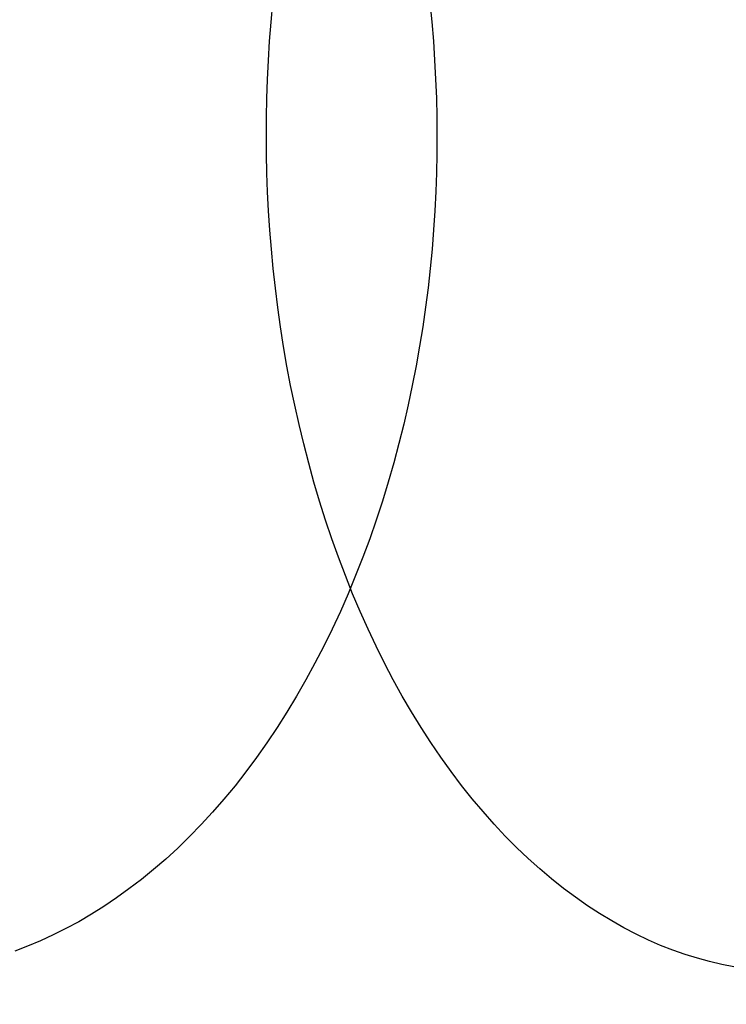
# Model space of a CAD drawing. Header units: millimetres. Extents: x -2852 to 102, y -106 to 97.
# Tile 136 of 256: x -2494.63 to -2488.72, y -12.19 to -3.96. Entities that reach past the tile are written whole.
import ezdxf

# ---------------------------------------------------------------- set-up
doc = ezdxf.new("R2010")
doc.units = ezdxf.units.MM
doc.header["$MEASUREMENT"] = 0
doc.layers.add('Predefinito', color=5, linetype='Continuous')

msp = doc.modelspace()

# ---------------------------------------------------------------- linework, layer by layer
at = {"layer": 'Predefinito', "extrusion": (-0.001366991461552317, 0.9999990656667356, 0)}
msp.add_lwpolyline([(1893.351324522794, 1025.42292373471), (1943.995638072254, 932.9039963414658), (1961.195860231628, 903.3342027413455), (1978.993972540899, 874.0949544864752), (1998.616769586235, 843.5455550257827), (2019.57383825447, 812.9372917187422), (2030.542156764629, 797.7648246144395), (2041.807183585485, 782.7956663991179), (2053.362682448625, 768.0910785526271), (2065.262349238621, 753.6442822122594), (2077.378819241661, 739.6632572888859), (2089.887840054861, 726.0076633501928), (2102.541407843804, 713.0045566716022), (2109.031955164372, 706.653154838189), (2115.637419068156, 700.4117466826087), (2122.164949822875, 694.4647839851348), (2128.809624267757, 688.6383311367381), (2135.576121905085, 682.9420587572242), (2142.469122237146, 677.385637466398), (2149.247856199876, 672.1639067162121), (2156.152456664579, 667.0940738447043), (2163.186477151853, 662.1888820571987), (2170.353255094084, 657.4618598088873), (2177.385123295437, 653.090251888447), (2184.545983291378, 648.9110545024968), (2191.838042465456, 644.9391512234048), (2199.261258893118, 641.1914949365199), (2206.558744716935, 637.7994573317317), (2213.976013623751, 634.6499397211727), (2217.728858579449, 633.1713967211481), (2221.510611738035, 631.7599396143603), (2225.320770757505, 630.4178294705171), (2229.158833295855, 629.1473273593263), (2233.492784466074, 627.8109071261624), (2237.855495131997, 626.5693829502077), (2242.242043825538, 625.4243394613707), (2246.65050374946, 624.3753822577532), (2250.820668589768, 623.4747271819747), (2255.007433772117, 622.6581809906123), (2259.208897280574, 621.9254063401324), (2263.422687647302, 621.2759436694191), (2267.618848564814, 620.7126819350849), (2271.823276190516, 620.2303412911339), (2276.03452739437, 619.8281001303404), (2280.25115904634, 619.5051368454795), (2284.471709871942, 619.2606014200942), (2288.694646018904, 619.0935302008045), (2292.918415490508, 619.0029311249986), (2297.141466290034, 618.9878121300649), (2305.55707747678, 619.1790170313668), (2313.954794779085, 619.6579889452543), (2322.325882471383, 620.4160973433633), (2330.66210220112, 621.4445185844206), (2338.947760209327, 622.733170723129), (2347.184703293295, 624.2748402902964), (2355.367115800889, 626.0616068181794), (2363.489182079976, 628.0855498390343), (2371.510279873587, 630.3286765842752), (2379.462038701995, 632.7929579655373), (2387.340598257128, 635.4722975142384), (2395.141678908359, 638.3606017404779), (2402.771482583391, 641.4149501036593), (2410.318012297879, 644.6638726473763), (2417.777958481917, 648.1037776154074), (2425.148011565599, 651.731073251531), (2432.266807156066, 655.457280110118), (2439.29190530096, 659.3574054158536), (2446.218870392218, 663.4296977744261), (2453.043600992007, 667.6731772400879), (2459.336958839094, 671.8008511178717), (2465.532588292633, 676.0781928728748), (2471.625899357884, 680.5058177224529), (2477.611476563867, 685.0847145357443), (2485.196021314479, 691.2439231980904), (2492.572953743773, 697.6527941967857), (2496.48016059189, 701.227419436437), (2500.322119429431, 704.8714970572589), (2504.097656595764, 708.5832848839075), (2507.805818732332, 712.3606644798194), (2514.889817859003, 719.9615224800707), (2521.70957167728, 727.7888870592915), (2528.210201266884, 735.7512486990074), (2534.459556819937, 743.8977345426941), (2540.461105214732, 752.2003302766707), (2546.233647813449, 760.6471974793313), (2551.824459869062, 769.2712208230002), (2557.213527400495, 778.000570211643), (2562.522258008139, 786.9957281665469), (2567.663563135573, 796.0696525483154), (2577.52678111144, 814.3908881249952), (2632.82336339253, 924.5810875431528), (2644.451836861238, 945.9817918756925), (2657.017906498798, 967.7557466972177), (2680.503230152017, 1005.603319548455), (2683.726436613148, 1011.103481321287), (2686.673477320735, 1016.485880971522), (2687.995116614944, 1019.075738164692), (2689.268848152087, 1021.731139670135), (2690.354444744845, 1024.168534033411), (2690.874860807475, 1025.41657920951), (2691.377838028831, 1026.687096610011)], dxfattribs=at)
msp.add_lwpolyline([(1893.351324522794, 1025.42292373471), (1943.995638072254, 932.9039963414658), (1961.195860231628, 903.3342027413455), (1978.993972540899, 874.0949544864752), (1998.616769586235, 843.5455550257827), (2019.57383825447, 812.9372917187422), (2030.542156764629, 797.7648246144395), (2041.807183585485, 782.7956663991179), (2053.362682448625, 768.0910785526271), (2065.262349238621, 753.6442822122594), (2077.378819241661, 739.6632572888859), (2089.887840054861, 726.0076633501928), (2102.541407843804, 713.0045566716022), (2109.031955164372, 706.653154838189), (2115.637419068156, 700.4117466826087), (2122.164949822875, 694.4647839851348), (2128.809624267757, 688.6383311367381), (2135.576121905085, 682.9420587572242), (2142.469122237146, 677.385637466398), (2149.247856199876, 672.1639067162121), (2156.152456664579, 667.0940738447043), (2163.186477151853, 662.1888820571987), (2170.353255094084, 657.4618598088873), (2177.385123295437, 653.090251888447), (2184.545983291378, 648.9110545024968), (2191.838042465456, 644.9391512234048), (2199.261258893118, 641.1914949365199), (2206.558744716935, 637.7994573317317), (2213.976013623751, 634.6499397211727), (2217.728858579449, 633.1713967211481), (2221.510611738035, 631.7599396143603), (2225.320770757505, 630.4178294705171), (2229.158833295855, 629.1473273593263), (2233.492784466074, 627.8109071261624), (2237.855495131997, 626.5693829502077), (2242.242043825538, 625.4243394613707), (2246.65050374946, 624.3753822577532), (2250.820668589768, 623.4747271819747), (2255.007433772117, 622.6581809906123), (2259.208897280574, 621.9254063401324), (2263.422687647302, 621.2759436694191), (2267.618848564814, 620.7126819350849), (2271.823276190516, 620.2303412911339), (2276.03452739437, 619.8281001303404), (2280.25115904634, 619.5051368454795), (2284.471709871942, 619.2606014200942), (2288.694646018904, 619.0935302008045), (2292.918415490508, 619.0029311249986), (2297.141466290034, 618.9878121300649), (2305.55707747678, 619.1790170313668), (2313.954794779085, 619.6579889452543), (2322.325882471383, 620.4160973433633), (2330.66210220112, 621.4445185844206), (2338.947760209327, 622.733170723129), (2347.184703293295, 624.2748402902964), (2355.367115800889, 626.0616068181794), (2363.489182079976, 628.0855498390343), (2371.510279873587, 630.3286765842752), (2379.462038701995, 632.7929579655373), (2387.340598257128, 635.4722975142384), (2395.141678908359, 638.3606017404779), (2402.771482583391, 641.4149501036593), (2410.318012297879, 644.6638726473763), (2417.777958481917, 648.1037776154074), (2425.148011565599, 651.731073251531), (2432.266807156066, 655.457280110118), (2439.29190530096, 659.3574054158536), (2446.218870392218, 663.4296977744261), (2453.043600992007, 667.6731772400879), (2459.336958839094, 671.8008511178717), (2465.532588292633, 676.0781928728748), (2471.625899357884, 680.5058177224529), (2477.611476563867, 685.0847145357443), (2485.196021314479, 691.2439231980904), (2492.572953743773, 697.6527941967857), (2496.48016059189, 701.227419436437), (2500.322119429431, 704.8714970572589), (2504.097656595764, 708.5832848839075), (2507.805818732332, 712.3606644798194), (2514.889817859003, 719.9615224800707), (2521.70957167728, 727.7888870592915), (2528.210201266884, 735.7512486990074), (2534.459556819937, 743.8977345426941), (2540.461105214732, 752.2003302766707), (2546.233647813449, 760.6471974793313), (2551.824459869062, 769.2712208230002), (2557.213527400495, 778.000570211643), (2562.522258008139, 786.9957281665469), (2567.663563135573, 796.0696525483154), (2577.52678111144, 814.3908881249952), (2632.82336339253, 924.5810875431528), (2644.451836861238, 945.9817918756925), (2657.017906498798, 967.7557466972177), (2680.503230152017, 1005.603319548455), (2683.726436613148, 1011.103481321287), (2686.673477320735, 1016.485880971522), (2687.995116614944, 1019.075738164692), (2689.268848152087, 1021.731139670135), (2690.354444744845, 1024.168534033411), (2690.874860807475, 1025.41657920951), (2691.377838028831, 1026.687096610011)], dxfattribs=at)
at = {"layer": 'Predefinito', "extrusion": (-0.001366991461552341, 0.9999990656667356, 0)}
msp.add_lwpolyline([(2685.093597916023, 1029.656408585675), (2684.652767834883, 1028.514424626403), (2684.178802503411, 1027.353558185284), (2683.136399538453, 1024.977799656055), (2681.976255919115, 1022.534376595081), (2680.708238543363, 1020.028532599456), (2679.342214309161, 1017.465511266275), (2677.888050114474, 1014.850556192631), (2674.754769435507, 1009.485819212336), (2647.236081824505, 964.8120572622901), (2634.885210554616, 943.0068633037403), (2623.437528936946, 921.6081928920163), (2573.471985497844, 821.6063727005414), (2563.678453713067, 803.1830507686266), (2553.533115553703, 785.344988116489), (2548.272492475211, 776.6534082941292), (2542.856685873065, 768.1177184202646), (2537.263285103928, 759.7411102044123), (2531.469879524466, 751.526775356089), (2525.454058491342, 743.4779055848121), (2519.19341136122, 735.5976926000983), (2512.665527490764, 727.8893281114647), (2505.84799623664, 720.3560038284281), (2498.718406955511, 713.0009114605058), (2495.029587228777, 709.3911996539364), (2491.254349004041, 705.8272427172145), (2487.389890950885, 702.3094396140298), (2483.433411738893, 698.8381893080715), (2479.382110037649, 695.4138907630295), (2475.233184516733, 692.0369429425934), (2469.343648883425, 687.4556619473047), (2463.270454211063, 682.973492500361), (2457.02125633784, 678.5985806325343), (2450.603711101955, 674.3390723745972), (2444.025474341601, 670.2031137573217), (2437.294201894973, 666.19885081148), (2430.417549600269, 662.3344295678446), (2423.403173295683, 658.6179960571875), (2416.25872881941, 655.057696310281), (2408.991872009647, 651.6616763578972), (2401.610258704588, 648.4380822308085), (2394.121544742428, 645.3950599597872), (2386.533385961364, 642.5407555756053), (2378.853438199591, 639.883315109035), (2371.089357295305, 637.430884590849), (2363.2487990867, 635.191610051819), (2355.339419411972, 633.1736375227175), (2347.368874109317, 631.3851130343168), (2339.34481901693, 629.8341826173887), (2331.274909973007, 628.528992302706), (2323.166802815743, 627.4776881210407), (2315.028153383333, 626.688416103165), (2306.866617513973, 626.1693222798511), (2298.68985104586, 625.9285526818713), (2294.598148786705, 625.9150851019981), (2290.505509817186, 625.9742533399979), (2286.412891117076, 626.1070756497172), (2282.321249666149, 626.3145702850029), (2278.23154244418, 626.5977554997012), (2274.144726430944, 626.9576495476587), (2270.061758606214, 627.395270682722), (2265.983595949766, 627.9116371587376), (2261.911195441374, 628.507767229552), (2257.845514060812, 629.1846791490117), (2253.787508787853, 629.9433911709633), (2249.738136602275, 630.7849215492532), (2245.698354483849, 631.7102885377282), (2241.669119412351, 632.7205103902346), (2237.651388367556, 633.816605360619), (2233.646118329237, 634.9995917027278), (2229.971796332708, 636.1656457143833), (2226.308964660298, 637.4051216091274), (2222.657749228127, 638.7169859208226), (2219.018275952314, 640.1002051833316), (2215.390670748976, 641.5537459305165), (2211.775059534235, 643.0765746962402), (2204.580322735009, 646.3259624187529), (2197.435072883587, 649.8401006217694), (2190.340317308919, 653.6107215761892), (2183.297063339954, 657.629557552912), (2176.30631830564, 661.8883408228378), (2169.369089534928, 666.378803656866), (2162.486384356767, 671.0926783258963), (2155.659210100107, 676.0216971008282), (2148.888574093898, 681.1575922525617), (2142.175483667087, 686.4920960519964), (2135.520946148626, 692.0169407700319), (2128.925968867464, 697.7238586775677), (2122.39155915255, 703.6045820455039), (2115.918724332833, 709.6508431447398), (2109.508471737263, 715.8543742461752), (2096.879742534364, 728.7001755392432), (2084.513430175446, 742.0758440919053), (2072.417593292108, 755.915238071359), (2060.600290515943, 770.1522156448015), (2049.069580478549, 784.7206349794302), (2037.833521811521, 799.5543542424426), (2026.900173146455, 814.587231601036), (2005.973840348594, 844.9858932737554), (1986.355051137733, 875.3874853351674), (1968.10827456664, 905.2628731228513), (1951.297979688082, 934.0829219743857), (1899.710998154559, 1028.227034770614)], dxfattribs=at)
msp.add_lwpolyline([(2685.093597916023, 1029.656408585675), (2684.652767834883, 1028.514424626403), (2684.178802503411, 1027.353558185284), (2683.136399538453, 1024.977799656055), (2681.976255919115, 1022.534376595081), (2680.708238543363, 1020.028532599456), (2679.342214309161, 1017.465511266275), (2677.888050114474, 1014.850556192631), (2674.754769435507, 1009.485819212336), (2647.236081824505, 964.8120572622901), (2634.885210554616, 943.0068633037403), (2623.437528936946, 921.6081928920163), (2573.471985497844, 821.6063727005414), (2563.678453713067, 803.1830507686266), (2553.533115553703, 785.344988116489), (2548.272492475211, 776.6534082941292), (2542.856685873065, 768.1177184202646), (2537.263285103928, 759.7411102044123), (2531.469879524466, 751.526775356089), (2525.454058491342, 743.4779055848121), (2519.19341136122, 735.5976926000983), (2512.665527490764, 727.8893281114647), (2505.84799623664, 720.3560038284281), (2498.718406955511, 713.0009114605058), (2495.029587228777, 709.3911996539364), (2491.254349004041, 705.8272427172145), (2487.389890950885, 702.3094396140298), (2483.433411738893, 698.8381893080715), (2479.382110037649, 695.4138907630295), (2475.233184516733, 692.0369429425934), (2469.343648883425, 687.4556619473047), (2463.270454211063, 682.973492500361), (2457.02125633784, 678.5985806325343), (2450.603711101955, 674.3390723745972), (2444.025474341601, 670.2031137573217), (2437.294201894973, 666.19885081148), (2430.417549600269, 662.3344295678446), (2423.403173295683, 658.6179960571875), (2416.25872881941, 655.057696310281), (2408.991872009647, 651.6616763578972), (2401.610258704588, 648.4380822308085), (2394.121544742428, 645.3950599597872), (2386.533385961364, 642.5407555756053), (2378.853438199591, 639.883315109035), (2371.089357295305, 637.430884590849), (2363.2487990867, 635.191610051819), (2355.339419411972, 633.1736375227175), (2347.368874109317, 631.3851130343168), (2339.34481901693, 629.8341826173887), (2331.274909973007, 628.528992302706), (2323.166802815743, 627.4776881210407), (2315.028153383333, 626.688416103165), (2306.866617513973, 626.1693222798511), (2298.68985104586, 625.9285526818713), (2294.598148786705, 625.9150851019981), (2290.505509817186, 625.9742533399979), (2286.412891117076, 626.1070756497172), (2282.321249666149, 626.3145702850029), (2278.23154244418, 626.5977554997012), (2274.144726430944, 626.9576495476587), (2270.061758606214, 627.395270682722), (2265.983595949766, 627.9116371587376), (2261.911195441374, 628.507767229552), (2257.845514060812, 629.1846791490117), (2253.787508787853, 629.9433911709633), (2249.738136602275, 630.7849215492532), (2245.698354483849, 631.7102885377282), (2241.669119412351, 632.7205103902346), (2237.651388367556, 633.816605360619), (2233.646118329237, 634.9995917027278), (2229.971796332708, 636.1656457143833), (2226.308964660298, 637.4051216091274), (2222.657749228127, 638.7169859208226), (2219.018275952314, 640.1002051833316), (2215.390670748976, 641.5537459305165), (2211.775059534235, 643.0765746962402), (2204.580322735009, 646.3259624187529), (2197.435072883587, 649.8401006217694), (2190.340317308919, 653.6107215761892), (2183.297063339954, 657.629557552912), (2176.30631830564, 661.8883408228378), (2169.369089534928, 666.378803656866), (2162.486384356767, 671.0926783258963), (2155.659210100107, 676.0216971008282), (2148.888574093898, 681.1575922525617), (2142.175483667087, 686.4920960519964), (2135.520946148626, 692.0169407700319), (2128.925968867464, 697.7238586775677), (2122.39155915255, 703.6045820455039), (2115.918724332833, 709.6508431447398), (2109.508471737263, 715.8543742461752), (2096.879742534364, 728.7001755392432), (2084.513430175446, 742.0758440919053), (2072.417593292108, 755.915238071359), (2060.600290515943, 770.1522156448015), (2049.069580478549, 784.7206349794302), (2037.833521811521, 799.5543542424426), (2026.900173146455, 814.587231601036), (2005.973840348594, 844.9858932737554), (1986.355051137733, 875.3874853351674), (1968.10827456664, 905.2628731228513), (1951.297979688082, 934.0829219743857), (1899.710998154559, 1028.227034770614)], dxfattribs=at)
at = {"layer": 'Predefinito', "extrusion": (-0.001366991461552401, 0.9999990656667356, 0)}
msp.add_lwpolyline([(1905.997822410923, 1031.428428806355), (1956.520984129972, 939.1582508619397), (1973.60453218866, 909.8168611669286), (1991.259059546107, 880.8453350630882), (2010.695863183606, 850.6233721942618), (2031.418514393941, 820.4007730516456), (2042.247419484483, 805.4451126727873), (2053.355742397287, 790.7096059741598), (2064.734860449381, 776.2565019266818), (2076.43433653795, 762.081482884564), (2088.325555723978, 748.3907403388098), (2100.576544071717, 735.0493230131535), (2112.939555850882, 722.3789109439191), (2119.268332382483, 716.2038331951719), (2125.699634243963, 710.1457278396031), (2132.045113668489, 704.3836209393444), (2138.493589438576, 698.7488820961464), (2145.048292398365, 693.2512228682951), (2151.712453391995, 687.9003548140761), (2158.252666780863, 682.8836246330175), (2164.899770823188, 678.0249701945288), (2171.655563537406, 673.33675698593), (2178.52156675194, 668.8319380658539), (2185.240655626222, 664.6786451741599), (2192.064280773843, 660.7210165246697), (2198.992865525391, 656.9728005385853), (2206.024797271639, 653.449331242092), (2212.916299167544, 650.2727041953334), (2219.898812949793, 647.3353820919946), (2223.423111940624, 645.9610588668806), (2226.968924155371, 644.652069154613), (2230.535890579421, 643.410239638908), (2234.123652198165, 642.2373970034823), (2238.169605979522, 641.0065670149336), (2242.240851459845, 639.8648201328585), (2246.336730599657, 638.812186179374), (2250.455498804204, 637.8483913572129), (2254.353226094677, 637.0217065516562), (2258.268264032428, 636.2731354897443), (2262.199242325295, 635.6023215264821), (2266.144102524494, 635.0088970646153), (2270.07487688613, 634.4955651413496), (2274.015905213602, 634.0575691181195), (2277.965941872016, 633.6942292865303), (2281.923741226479, 633.4048659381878), (2285.888028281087, 633.1887752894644), (2289.85741059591, 633.0451572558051), (2293.830466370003, 632.9731876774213), (2297.805773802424, 632.972042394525), (2305.73650788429, 633.1778775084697), (2313.662034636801, 633.6549275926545), (2321.573915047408, 634.3958589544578), (2329.463989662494, 635.3931204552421), (2337.31691743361, 636.6378809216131), (2345.133722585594, 638.1238482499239), (2352.90812033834, 639.8439832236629), (2360.633825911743, 641.7912466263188), (2368.271357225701, 643.9488468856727), (2375.8498479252, 646.3189358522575), (2383.364657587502, 648.8958320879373), (2390.810761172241, 651.6738342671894), (2398.097603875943, 654.6117491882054), (2405.308166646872, 657.7368640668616), (2412.438284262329, 661.0455118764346), (2419.483791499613, 664.5340255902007), (2426.289408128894, 668.1170587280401), (2433.004724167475, 671.8662564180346), (2439.624449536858, 675.7793492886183), (2446.143566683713, 679.8546955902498), (2452.151421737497, 683.8161770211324), (2458.061334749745, 687.9179720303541), (2463.867861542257, 692.1596947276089), (2469.564661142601, 696.5411020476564), (2476.774283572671, 702.4275868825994), (2483.783399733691, 708.5497547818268), (2487.495615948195, 711.9641711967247), (2491.146267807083, 715.4452261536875), (2494.734752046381, 718.9917420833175), (2498.260593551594, 722.6021817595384), (2505.001949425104, 729.8726302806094), (2511.501801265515, 737.3701929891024), (2517.709842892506, 745.0109719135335), (2523.692201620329, 752.8455871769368), (2529.453121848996, 760.8504326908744), (2535.010897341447, 769.016779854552), (2540.411160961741, 777.3790323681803), (2545.634181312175, 785.8694052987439), (2550.797351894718, 794.6460133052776), (2555.815460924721, 803.527700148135), (2565.492794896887, 821.545129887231), (2620.831805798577, 931.8062205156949), (2632.630802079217, 953.4826676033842), (2645.4134554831, 975.5875227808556), (2668.905650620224, 1013.445253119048), (2671.936917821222, 1018.653796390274), (2673.307180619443, 1021.129516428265), (2674.61864502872, 1023.604817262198), (2675.780684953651, 1025.917584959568), (2676.866640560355, 1028.226160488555), (2677.757342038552, 1030.277169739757), (2678.169630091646, 1031.296693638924), (2678.556852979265, 1032.310471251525)], dxfattribs=at)
msp.add_lwpolyline([(1905.997822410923, 1031.428428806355), (1956.520984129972, 939.1582508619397), (1973.60453218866, 909.8168611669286), (1991.259059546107, 880.8453350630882), (2010.695863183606, 850.6233721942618), (2031.418514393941, 820.4007730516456), (2042.247419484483, 805.4451126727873), (2053.355742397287, 790.7096059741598), (2064.734860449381, 776.2565019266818), (2076.43433653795, 762.081482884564), (2088.325555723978, 748.3907403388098), (2100.576544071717, 735.0493230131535), (2112.939555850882, 722.3789109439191), (2119.268332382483, 716.2038331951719), (2125.699634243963, 710.1457278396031), (2132.045113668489, 704.3836209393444), (2138.493589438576, 698.7488820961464), (2145.048292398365, 693.2512228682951), (2151.712453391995, 687.9003548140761), (2158.252666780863, 682.8836246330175), (2164.899770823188, 678.0249701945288), (2171.655563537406, 673.33675698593), (2178.52156675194, 668.8319380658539), (2185.240655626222, 664.6786451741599), (2192.064280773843, 660.7210165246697), (2198.992865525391, 656.9728005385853), (2206.024797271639, 653.449331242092), (2212.916299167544, 650.2727041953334), (2219.898812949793, 647.3353820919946), (2223.423111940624, 645.9610588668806), (2226.968924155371, 644.652069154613), (2230.535890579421, 643.410239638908), (2234.123652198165, 642.2373970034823), (2238.169605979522, 641.0065670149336), (2242.240851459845, 639.8648201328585), (2246.336730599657, 638.812186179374), (2250.455498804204, 637.8483913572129), (2254.353226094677, 637.0217065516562), (2258.268264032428, 636.2731354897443), (2262.199242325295, 635.6023215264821), (2266.144102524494, 635.0088970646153), (2270.07487688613, 634.4955651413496), (2274.015905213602, 634.0575691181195), (2277.965941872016, 633.6942292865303), (2281.923741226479, 633.4048659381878), (2285.888028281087, 633.1887752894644), (2289.85741059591, 633.0451572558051), (2293.830466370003, 632.9731876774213), (2297.805773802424, 632.972042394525), (2305.73650788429, 633.1778775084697), (2313.662034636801, 633.6549275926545), (2321.573915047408, 634.3958589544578), (2329.463989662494, 635.3931204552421), (2337.31691743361, 636.6378809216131), (2345.133722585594, 638.1238482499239), (2352.90812033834, 639.8439832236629), (2360.633825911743, 641.7912466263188), (2368.271357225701, 643.9488468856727), (2375.8498479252, 646.3189358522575), (2383.364657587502, 648.8958320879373), (2390.810761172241, 651.6738342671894), (2398.097603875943, 654.6117491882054), (2405.308166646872, 657.7368640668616), (2412.438284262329, 661.0455118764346), (2419.483791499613, 664.5340255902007), (2426.289408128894, 668.1170587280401), (2433.004724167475, 671.8662564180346), (2439.624449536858, 675.7793492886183), (2446.143566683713, 679.8546955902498), (2452.151421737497, 683.8161770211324), (2458.061334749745, 687.9179720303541), (2463.867861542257, 692.1596947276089), (2469.564661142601, 696.5411020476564), (2476.774283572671, 702.4275868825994), (2483.783399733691, 708.5497547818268), (2487.495615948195, 711.9641711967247), (2491.146267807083, 715.4452261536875), (2494.734752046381, 718.9917420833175), (2498.260593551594, 722.6021817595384), (2505.001949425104, 729.8726302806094), (2511.501801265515, 737.3701929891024), (2517.709842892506, 745.0109719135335), (2523.692201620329, 752.8455871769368), (2529.453121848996, 760.8504326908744), (2535.010897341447, 769.016779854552), (2540.411160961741, 777.3790323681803), (2545.634181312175, 785.8694052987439), (2550.797351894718, 794.6460133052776), (2555.815460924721, 803.527700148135), (2565.492794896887, 821.545129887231), (2620.831805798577, 931.8062205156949), (2632.630802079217, 953.4826676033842), (2645.4134554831, 975.5875227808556), (2668.905650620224, 1013.445253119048), (2671.936917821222, 1018.653796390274), (2673.307180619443, 1021.129516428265), (2674.61864502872, 1023.604817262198), (2675.780684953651, 1025.917584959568), (2676.866640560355, 1028.226160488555), (2677.757342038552, 1030.277169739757), (2678.169630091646, 1031.296693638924), (2678.556852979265, 1032.310471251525)], dxfattribs=at)
at = {"layer": 'Predefinito', "extrusion": (-0.001366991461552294, 0.9999990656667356, 0)}
msp.add_lwpolyline([(1899.674573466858, 1028.425676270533), (1950.258311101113, 936.0311236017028), (1967.400196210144, 906.575531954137), (1985.126516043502, 877.4701447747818), (2004.656316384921, 847.0844636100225), (2025.496176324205, 816.669032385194), (2036.394788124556, 801.6049686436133), (2047.581462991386, 786.7526361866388), (2059.048771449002, 772.1737902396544), (2070.848342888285, 757.8628825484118), (2082.852187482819, 744.026998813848), (2095.23219206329, 730.5284931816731), (2107.740481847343, 717.6917338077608), (2114.150143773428, 711.4284940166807), (2120.668526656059, 705.2787372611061), (2127.105031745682, 699.4242024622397), (2133.651606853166, 693.6936066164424), (2140.312207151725, 688.0966408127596), (2147.090787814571, 682.642996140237), (2153.750261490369, 677.5237656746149), (2160.526113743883, 672.5595220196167), (2167.421020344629, 667.7628195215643), (2174.437410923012, 663.1468989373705), (2181.312889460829, 658.8844485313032), (2188.30513203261, 654.8160355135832), (2195.415453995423, 650.9559758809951), (2202.643028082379, 647.3204130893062), (2209.73752194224, 644.0360807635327), (2216.937413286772, 640.9926609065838), (2220.575985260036, 639.5662277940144), (2224.239767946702, 638.2060043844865), (2227.928330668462, 636.9140345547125), (2231.64124274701, 635.6923621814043), (2235.831195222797, 634.4087370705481), (2240.048173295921, 633.2171015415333), (2244.289387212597, 632.1182628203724), (2248.553001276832, 631.1118868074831), (2252.586947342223, 630.2482168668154), (2256.637848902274, 629.4656582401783), (2260.704069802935, 628.7638639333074), (2264.783395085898, 628.1424203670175), (2268.846862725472, 627.6041235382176), (2272.919590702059, 627.1439552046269), (2277.000234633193, 626.7611647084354), (2281.087450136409, 626.4550013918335), (2285.179869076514, 626.2246883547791), (2289.276028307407, 626.0693437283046), (2293.374440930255, 625.98805940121), (2297.473620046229, 625.979927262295), (2305.646792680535, 626.1784472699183), (2313.808414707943, 626.6564582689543), (2321.949898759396, 627.4059781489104), (2330.063045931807, 628.4188195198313), (2338.132338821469, 629.6855258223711), (2346.159212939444, 631.1993442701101), (2354.137618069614, 632.952795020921), (2362.061503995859, 634.9383982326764), (2369.890818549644, 637.1387617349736), (2377.655943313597, 639.5559469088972), (2385.352627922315, 642.1840648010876), (2392.9762200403, 645.0172180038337), (2400.434543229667, 648.0133496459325), (2407.813089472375, 651.200368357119), (2415.108121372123, 654.574644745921), (2422.315901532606, 658.1325494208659), (2429.27810764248, 661.7871694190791), (2436.148314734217, 665.6118309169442), (2442.921659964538, 669.6045235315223), (2449.59358383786, 673.7639364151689), (2455.744190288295, 677.8085140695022), (2461.796961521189, 681.9980824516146), (2467.746880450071, 686.3327562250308), (2473.588068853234, 690.8129082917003), (2480.985152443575, 696.835755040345), (2488.178176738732, 703.1012744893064), (2491.987888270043, 706.5957953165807), (2495.734193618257, 710.1583616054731), (2499.416204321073, 713.7875134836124), (2503.033206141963, 717.481423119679), (2509.945883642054, 724.91707638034), (2516.605686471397, 732.579540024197), (2522.960022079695, 740.3811103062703), (2529.075879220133, 748.3716608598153), (2534.957113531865, 756.5253814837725), (2540.622272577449, 764.8319886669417), (2546.117810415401, 773.3251265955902), (2551.423854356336, 781.9349877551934), (2556.659804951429, 790.8208707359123), (2561.739512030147, 799.7986763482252), (2571.509788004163, 817.9680090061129), (2626.827584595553, 928.1936540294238), (2638.541319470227, 949.7322297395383), (2651.215680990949, 971.6716347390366), (2674.70444038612, 1009.524286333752), (2677.831677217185, 1014.878638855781), (2679.262425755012, 1017.450514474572), (2680.646061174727, 1020.04534911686), (2681.887900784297, 1022.49666156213), (2683.067744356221, 1024.978650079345), (2684.055893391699, 1027.222851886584), (2684.52224544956, 1028.356636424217), (2684.967345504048, 1029.498783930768)], dxfattribs=at)
msp.add_lwpolyline([(1899.674573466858, 1028.425676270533), (1950.258311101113, 936.0311236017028), (1967.400196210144, 906.575531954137), (1985.126516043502, 877.4701447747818), (2004.656316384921, 847.0844636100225), (2025.496176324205, 816.669032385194), (2036.394788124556, 801.6049686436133), (2047.581462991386, 786.7526361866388), (2059.048771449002, 772.1737902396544), (2070.848342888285, 757.8628825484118), (2082.852187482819, 744.026998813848), (2095.23219206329, 730.5284931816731), (2107.740481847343, 717.6917338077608), (2114.150143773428, 711.4284940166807), (2120.668526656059, 705.2787372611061), (2127.105031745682, 699.4242024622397), (2133.651606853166, 693.6936066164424), (2140.312207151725, 688.0966408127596), (2147.090787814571, 682.642996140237), (2153.750261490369, 677.5237656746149), (2160.526113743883, 672.5595220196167), (2167.421020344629, 667.7628195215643), (2174.437410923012, 663.1468989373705), (2181.312889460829, 658.8844485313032), (2188.30513203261, 654.8160355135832), (2195.415453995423, 650.9559758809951), (2202.643028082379, 647.3204130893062), (2209.73752194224, 644.0360807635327), (2216.937413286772, 640.9926609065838), (2220.575985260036, 639.5662277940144), (2224.239767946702, 638.2060043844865), (2227.928330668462, 636.9140345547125), (2231.64124274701, 635.6923621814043), (2235.831195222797, 634.4087370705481), (2240.048173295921, 633.2171015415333), (2244.289387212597, 632.1182628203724), (2248.553001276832, 631.1118868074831), (2252.586947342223, 630.2482168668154), (2256.637848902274, 629.4656582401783), (2260.704069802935, 628.7638639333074), (2264.783395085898, 628.1424203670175), (2268.846862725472, 627.6041235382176), (2272.919590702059, 627.1439552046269), (2277.000234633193, 626.7611647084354), (2281.087450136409, 626.4550013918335), (2285.179869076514, 626.2246883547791), (2289.276028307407, 626.0693437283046), (2293.374440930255, 625.98805940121), (2297.473620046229, 625.979927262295), (2305.646792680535, 626.1784472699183), (2313.808414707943, 626.6564582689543), (2321.949898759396, 627.4059781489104), (2330.063045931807, 628.4188195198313), (2338.132338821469, 629.6855258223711), (2346.159212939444, 631.1993442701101), (2354.137618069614, 632.952795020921), (2362.061503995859, 634.9383982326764), (2369.890818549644, 637.1387617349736), (2377.655943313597, 639.5559469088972), (2385.352627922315, 642.1840648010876), (2392.9762200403, 645.0172180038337), (2400.434543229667, 648.0133496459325), (2407.813089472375, 651.200368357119), (2415.108121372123, 654.574644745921), (2422.315901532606, 658.1325494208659), (2429.27810764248, 661.7871694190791), (2436.148314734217, 665.6118309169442), (2442.921659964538, 669.6045235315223), (2449.59358383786, 673.7639364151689), (2455.744190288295, 677.8085140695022), (2461.796961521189, 681.9980824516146), (2467.746880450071, 686.3327562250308), (2473.588068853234, 690.8129082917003), (2480.985152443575, 696.835755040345), (2488.178176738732, 703.1012744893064), (2491.987888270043, 706.5957953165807), (2495.734193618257, 710.1583616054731), (2499.416204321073, 713.7875134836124), (2503.033206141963, 717.481423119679), (2509.945883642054, 724.91707638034), (2516.605686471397, 732.579540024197), (2522.960022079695, 740.3811103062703), (2529.075879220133, 748.3716608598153), (2534.957113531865, 756.5253814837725), (2540.622272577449, 764.8319886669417), (2546.117810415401, 773.3251265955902), (2551.423854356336, 781.9349877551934), (2556.659804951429, 790.8208707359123), (2561.739512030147, 799.7986763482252), (2571.509788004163, 817.9680090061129), (2626.827584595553, 928.1936540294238), (2638.541319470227, 949.7322297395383), (2651.215680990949, 971.6716347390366), (2674.70444038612, 1009.524286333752), (2677.831677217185, 1014.878638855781), (2679.262425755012, 1017.450514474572), (2680.646061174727, 1020.04534911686), (2681.887900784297, 1022.49666156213), (2683.067744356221, 1024.978650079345), (2684.055893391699, 1027.222851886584), (2684.52224544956, 1028.356636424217), (2684.967345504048, 1029.498783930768)], dxfattribs=at)
at = {"layer": 'Predefinito'}
for points in [[(-2491.201582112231, -3.818288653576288, 715.3781525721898), (-2491.185590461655, -3.979895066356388, 715.3963258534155), (-2491.172170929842, -4.140756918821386, 715.4115363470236), (-2491.16127487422, -4.300748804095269, 715.4238403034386), (-2491.152850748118, -4.459750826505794, 715.4332973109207), (-2491.146844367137, -4.617648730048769, 715.4399699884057), (-2491.143199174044, -4.774333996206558, 715.4439236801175), (-2491.141856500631, -4.929703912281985, 715.4452261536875), (-2491.142774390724, -5.085076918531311, 715.4439236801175), (-2491.145991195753, -5.241771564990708, 715.4399699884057), (-2491.151565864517, -5.399685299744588, 715.4332973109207), (-2491.159555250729, -5.558709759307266, 715.4238403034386), (-2491.170013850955, -5.718730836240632, 715.4115363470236), (-2491.182993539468, -5.879628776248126, 715.3963258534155), (-2491.198543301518, -6.041278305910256, 715.3781525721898), (-2491.216708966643, -6.203548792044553, 715.3569638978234), (-2491.237532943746, -6.366304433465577, 715.3327111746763), (-2491.261053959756, -6.529404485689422, 715.3053499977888), (-2491.28730680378, -6.692703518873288, 715.2748405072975), (-2491.316322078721, -6.856051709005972, 715.2411476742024), (-2491.348125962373, -7.019295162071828, 715.2042415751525), (-2491.382739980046, -7.182276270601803, 715.1640976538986), (-2491.420180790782, -7.344834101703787, 715.1206969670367), (-2491.460459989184, -7.506804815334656, 715.0740264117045), (-2491.503583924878, -7.668022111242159, 715.0240789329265), (-2491.549553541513, -7.828317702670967, 714.9708537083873), (-2491.598364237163, -7.987521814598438, 714.9143563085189), (-2491.650005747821, -8.14546370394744, 714.8545988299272), (-2491.704462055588, -8.30197219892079, 714.7916000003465), (-2491.761711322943, -8.456876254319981, 714.7253852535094), (-2491.821725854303, -8.610005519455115, 714.6559867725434), (-2491.884472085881, -8.761190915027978, 714.5834435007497), (-2491.9499106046, -8.910265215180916, 714.5078011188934), (-2492.017996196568, -9.05706363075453, 714.429111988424), (-2492.088677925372, -9.201424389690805, 714.347435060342), (-2492.161899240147, -9.343189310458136, 714.2628357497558), (-2492.237598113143, -9.482204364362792, 714.1753857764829), (-2492.315707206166, -9.618320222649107, 714.0851629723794), (-2492.396154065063, -9.751392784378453, 713.9922510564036), (-2492.478861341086, -9.88128368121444, 713.8967393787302), (-2492.563747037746, -10.00786075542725, 713.7987226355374), (-2492.650724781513, -10.13099850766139, 713.6983005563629), (-2492.739704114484, -10.25057851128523, 713.5955775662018), (-2492.83059080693, -10.3664897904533, 713.4906624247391), (-2492.923287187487, -10.47862915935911, 713.3836678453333), (-2493.017692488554, -10.58690152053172, 713.2747100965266), (-2493.113703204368, -10.69122012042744, 713.1639085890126), (-2493.211213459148, -10.79150676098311, 713.0513854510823), (-2493.310115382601, -10.88769196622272, 712.9372650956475), (-2493.41029949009, -10.97971510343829, 712.821673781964), (-2493.511655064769, -11.06752445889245, 712.7047391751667), (-2493.614070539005, -11.15107726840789, 712.5865899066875), (-2493.71743387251, -11.23033970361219, 712.4673551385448), (-2493.821632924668, -11.30528681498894, 712.3471641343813), (-2493.926555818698, -11.37590243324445, 712.2261458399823), (-2494.032091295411, -11.44217903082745, 712.1044284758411), (-2494.138129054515, -11.50411754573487, 711.9821391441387), (-2494.244560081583, -11.56172716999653, 711.8594034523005), (-2494.351276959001, -11.61502510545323, 711.7363451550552), (-2494.458174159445, -11.66403628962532, 711.613085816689), (-2494.56514832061, -11.70879309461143, 711.4897444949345), (-2494.672098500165, -11.74933500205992, 711.3664374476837)], [(-2491.201582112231, -3.818288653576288, 715.3781525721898), (-2491.185590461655, -3.979895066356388, 715.3963258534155), (-2491.172170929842, -4.140756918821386, 715.4115363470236), (-2491.16127487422, -4.300748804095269, 715.4238403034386), (-2491.152850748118, -4.459750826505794, 715.4332973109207), (-2491.146844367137, -4.617648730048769, 715.4399699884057), (-2491.143199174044, -4.774333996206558, 715.4439236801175), (-2491.141856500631, -4.929703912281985, 715.4452261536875), (-2491.142774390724, -5.085076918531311, 715.4439236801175), (-2491.145991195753, -5.241771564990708, 715.4399699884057), (-2491.151565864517, -5.399685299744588, 715.4332973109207), (-2491.159555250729, -5.558709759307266, 715.4238403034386), (-2491.170013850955, -5.718730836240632, 715.4115363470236), (-2491.182993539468, -5.879628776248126, 715.3963258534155), (-2491.198543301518, -6.041278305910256, 715.3781525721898), (-2491.216708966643, -6.203548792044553, 715.3569638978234), (-2491.237532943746, -6.366304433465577, 715.3327111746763), (-2491.261053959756, -6.529404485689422, 715.3053499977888), (-2491.28730680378, -6.692703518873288, 715.2748405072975), (-2491.316322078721, -6.856051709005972, 715.2411476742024), (-2491.348125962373, -7.019295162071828, 715.2042415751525), (-2491.382739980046, -7.182276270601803, 715.1640976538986), (-2491.420180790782, -7.344834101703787, 715.1206969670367), (-2491.460459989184, -7.506804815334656, 715.0740264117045), (-2491.503583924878, -7.668022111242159, 715.0240789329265), (-2491.549553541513, -7.828317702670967, 714.9708537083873), (-2491.598364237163, -7.987521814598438, 714.9143563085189), (-2491.650005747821, -8.14546370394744, 714.8545988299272), (-2491.704462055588, -8.30197219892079, 714.7916000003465), (-2491.761711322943, -8.456876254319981, 714.7253852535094), (-2491.821725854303, -8.610005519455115, 714.6559867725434), (-2491.884472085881, -8.761190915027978, 714.5834435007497), (-2491.9499106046, -8.910265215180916, 714.5078011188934), (-2492.017996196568, -9.05706363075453, 714.429111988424), (-2492.088677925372, -9.201424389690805, 714.347435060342), (-2492.161899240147, -9.343189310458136, 714.2628357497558), (-2492.237598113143, -9.482204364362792, 714.1753857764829), (-2492.315707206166, -9.618320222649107, 714.0851629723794), (-2492.396154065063, -9.751392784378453, 713.9922510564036), (-2492.478861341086, -9.88128368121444, 713.8967393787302), (-2492.563747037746, -10.00786075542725, 713.7987226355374), (-2492.650724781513, -10.13099850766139, 713.6983005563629), (-2492.739704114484, -10.25057851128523, 713.5955775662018), (-2492.83059080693, -10.3664897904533, 713.4906624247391), (-2492.923287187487, -10.47862915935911, 713.3836678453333), (-2493.017692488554, -10.58690152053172, 713.2747100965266), (-2493.113703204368, -10.69122012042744, 713.1639085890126), (-2493.211213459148, -10.79150676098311, 713.0513854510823), (-2493.310115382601, -10.88769196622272, 712.9372650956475), (-2493.41029949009, -10.97971510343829, 712.821673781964), (-2493.511655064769, -11.06752445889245, 712.7047391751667), (-2493.614070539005, -11.15107726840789, 712.5865899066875), (-2493.71743387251, -11.23033970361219, 712.4673551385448), (-2493.821632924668, -11.30528681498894, 712.3471641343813), (-2493.926555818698, -11.37590243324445, 712.2261458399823), (-2494.032091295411, -11.44217903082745, 712.1044284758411), (-2494.138129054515, -11.50411754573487, 711.9821391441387), (-2494.244560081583, -11.56172716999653, 711.8594034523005), (-2494.351276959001, -11.61502510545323, 711.7363451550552), (-2494.458174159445, -11.66403628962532, 711.613085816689), (-2494.56514832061, -11.70879309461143, 711.4897444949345), (-2494.672098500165, -11.74933500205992, 711.3664374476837)], [(-2492.56854110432, -4.931654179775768, 697.6527941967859), (-2492.567670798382, -4.776281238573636, 697.6541364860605), (-2492.564598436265, -4.619586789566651, 697.658211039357), (-2492.559267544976, -4.461673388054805, 697.6650876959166), (-2492.551623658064, -4.302649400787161, 697.67483379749), (-2492.541614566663, -4.142628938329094, 697.6875138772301), (-2492.529190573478, -3.981731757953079, 697.7031893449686), (-2492.514304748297, -3.820083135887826, 697.721918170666)], [(-2492.56854110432, -4.931654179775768, 697.6527941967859), (-2492.567670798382, -4.776281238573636, 697.6541364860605), (-2492.564598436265, -4.619586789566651, 697.658211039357), (-2492.559267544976, -4.461673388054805, 697.6650876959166), (-2492.551623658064, -4.302649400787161, 697.67483379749), (-2492.541614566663, -4.142628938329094, 697.6875138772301), (-2492.529190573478, -3.981731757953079, 697.7031893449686), (-2492.514304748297, -3.820083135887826, 697.721918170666)], [(-2488.659606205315, -11.88171066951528, 702.4871625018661), (-2488.760638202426, -11.86170951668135, 702.3619408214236), (-2488.862145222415, -11.83778617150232, 702.2361368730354), (-2488.9640453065, -11.80987087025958, 702.109852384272), (-2489.066253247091, -11.77789907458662, 701.9831931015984), (-2489.168680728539, -11.74181186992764, 701.8562686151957), (-2489.271236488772, -11.70155635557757, 701.7291921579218), (-2489.373826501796, -11.65708602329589, 701.6020803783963), (-2489.476354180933, -11.60836112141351, 701.475053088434), (-2489.578720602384, -11.55534900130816, 701.3482329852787), (-2489.680824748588, -11.49802444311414, 701.221745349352), (-2489.78256377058, -11.43636995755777, 701.0957177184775), (-2489.88383326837, -11.37037606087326, 700.9702795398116), (-2489.984527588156, -11.30004151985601, 700.8455618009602), (-2490.084540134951, -11.2253735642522, 700.7216966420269), (-2490.183763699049, -11.14638806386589, 700.5988169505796), (-2490.282090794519, -11.0631096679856, 700.4770559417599), (-2490.379414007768, -10.97557190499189, 700.3565467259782), (-2490.475626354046, -10.88381724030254, 700.2374218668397), (-2490.570621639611, -10.78789709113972, 700.1198129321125), (-2490.664294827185, -10.68787179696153, 700.0038500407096), (-2490.756542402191, -10.58381054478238, 699.8896614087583), (-2490.847262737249, -10.47579124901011, 699.7773728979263), (-2490.936356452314, -10.363900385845, 699.6671075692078), (-2491.023726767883, -10.24823278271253, 699.5589852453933), (-2491.109279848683, -10.12889136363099, 699.453122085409), (-2491.192925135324, -10.00598685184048, 699.349630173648), (-2491.274575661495, -9.879637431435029, 699.248617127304), (-2491.354148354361, -9.749968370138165, 699.1501857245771), (-2491.431564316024, -9.617111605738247, 699.0544335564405), (-2491.506749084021, -9.481205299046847, 698.9614527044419), (-2491.57963286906, -9.34239335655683, 698.8713294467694), (-2491.650150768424, -9.200824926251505, 698.7841439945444), (-2491.718242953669, -9.056653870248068, 698.6999702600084), (-2491.783854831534, -8.910038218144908, 698.6188756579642), (-2491.846937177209, -8.761139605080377, 698.5409209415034), (-2491.907446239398, -8.610122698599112, 698.4661600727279), (-2491.965343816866, -8.457154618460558, 698.3946401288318), (-2492.020597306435, -8.302404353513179, 698.3264012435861), (-2492.073179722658, -8.146042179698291, 698.2614765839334), (-2492.123069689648, -7.98823908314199, 698.199892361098), (-2492.170251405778, -7.829166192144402, 698.1416678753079), (-2492.214714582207, -7.668994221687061, 698.0868155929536), (-2492.256454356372, -7.507892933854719, 698.0353412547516), (-2492.295471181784, -7.34603061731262, 697.9872440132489), (-2492.331770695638, -7.183573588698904, 697.9425165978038), (-2492.365363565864, -7.020685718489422, 697.9011455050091), (-2492.396265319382, -6.857527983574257, 697.8631112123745), (-2492.424496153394, -6.694258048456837, 697.8283884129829), (-2492.450080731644, -6.531029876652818, 697.7969462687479), (-2492.473047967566, -6.367993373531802, 697.7687486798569), (-2492.493430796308, -6.205294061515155, 697.7437545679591), (-2492.511265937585, -6.043072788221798, 697.721918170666), (-2492.526593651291, -5.881465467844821, 697.7031893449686), (-2492.539457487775, -5.720602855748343, 697.6875138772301), (-2492.549904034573, -5.560610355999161, 697.67483379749), (-2492.557982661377, -5.401607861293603, 697.6650876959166), (-2492.563745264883, -5.243709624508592, 697.658211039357), (-2492.567246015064, -5.08702416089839, 697.6541364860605), (-2492.56854110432, -4.931654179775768, 697.6527941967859)], [(-2488.659606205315, -11.88171066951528, 702.4871625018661), (-2488.760638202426, -11.86170951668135, 702.3619408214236), (-2488.862145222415, -11.83778617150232, 702.2361368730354), (-2488.9640453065, -11.80987087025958, 702.109852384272), (-2489.066253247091, -11.77789907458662, 701.9831931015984), (-2489.168680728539, -11.74181186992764, 701.8562686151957), (-2489.271236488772, -11.70155635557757, 701.7291921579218), (-2489.373826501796, -11.65708602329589, 701.6020803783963), (-2489.476354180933, -11.60836112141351, 701.475053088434), (-2489.578720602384, -11.55534900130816, 701.3482329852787), (-2489.680824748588, -11.49802444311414, 701.221745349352), (-2489.78256377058, -11.43636995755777, 701.0957177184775), (-2489.88383326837, -11.37037606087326, 700.9702795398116), (-2489.984527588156, -11.30004151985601, 700.8455618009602), (-2490.084540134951, -11.2253735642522, 700.7216966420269), (-2490.183763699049, -11.14638806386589, 700.5988169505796), (-2490.282090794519, -11.0631096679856, 700.4770559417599), (-2490.379414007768, -10.97557190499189, 700.3565467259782), (-2490.475626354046, -10.88381724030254, 700.2374218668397), (-2490.570621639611, -10.78789709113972, 700.1198129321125), (-2490.664294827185, -10.68787179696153, 700.0038500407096), (-2490.756542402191, -10.58381054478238, 699.8896614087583), (-2490.847262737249, -10.47579124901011, 699.7773728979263), (-2490.936356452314, -10.363900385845, 699.6671075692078), (-2491.023726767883, -10.24823278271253, 699.5589852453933), (-2491.109279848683, -10.12889136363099, 699.453122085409), (-2491.192925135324, -10.00598685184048, 699.349630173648), (-2491.274575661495, -9.879637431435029, 699.248617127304), (-2491.354148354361, -9.749968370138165, 699.1501857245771), (-2491.431564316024, -9.617111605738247, 699.0544335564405), (-2491.506749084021, -9.481205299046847, 698.9614527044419), (-2491.57963286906, -9.34239335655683, 698.8713294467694), (-2491.650150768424, -9.200824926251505, 698.7841439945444), (-2491.718242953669, -9.056653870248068, 698.6999702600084), (-2491.783854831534, -8.910038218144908, 698.6188756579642), (-2491.846937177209, -8.761139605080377, 698.5409209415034), (-2491.907446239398, -8.610122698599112, 698.4661600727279), (-2491.965343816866, -8.457154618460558, 698.3946401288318), (-2492.020597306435, -8.302404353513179, 698.3264012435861), (-2492.073179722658, -8.146042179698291, 698.2614765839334), (-2492.123069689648, -7.98823908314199, 698.199892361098), (-2492.170251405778, -7.829166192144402, 698.1416678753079), (-2492.214714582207, -7.668994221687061, 698.0868155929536), (-2492.256454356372, -7.507892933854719, 698.0353412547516), (-2492.295471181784, -7.34603061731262, 697.9872440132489), (-2492.331770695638, -7.183573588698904, 697.9425165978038), (-2492.365363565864, -7.020685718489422, 697.9011455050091), (-2492.396265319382, -6.857527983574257, 697.8631112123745), (-2492.424496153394, -6.694258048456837, 697.8283884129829), (-2492.450080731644, -6.531029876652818, 697.7969462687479), (-2492.473047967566, -6.367993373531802, 697.7687486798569), (-2492.493430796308, -6.205294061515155, 697.7437545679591), (-2492.511265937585, -6.043072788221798, 697.721918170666), (-2492.526593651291, -5.881465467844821, 697.7031893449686), (-2492.539457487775, -5.720602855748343, 697.6875138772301), (-2492.549904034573, -5.560610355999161, 697.67483379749), (-2492.557982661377, -5.401607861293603, 697.6650876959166), (-2492.563745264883, -5.243709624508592, 697.658211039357), (-2492.567246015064, -5.08702416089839, 697.6541364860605), (-2492.56854110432, -4.931654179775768, 697.6527941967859)]]:
    msp.add_polyline3d(points, dxfattribs=at)

doc.saveas('drawing.dxf')
